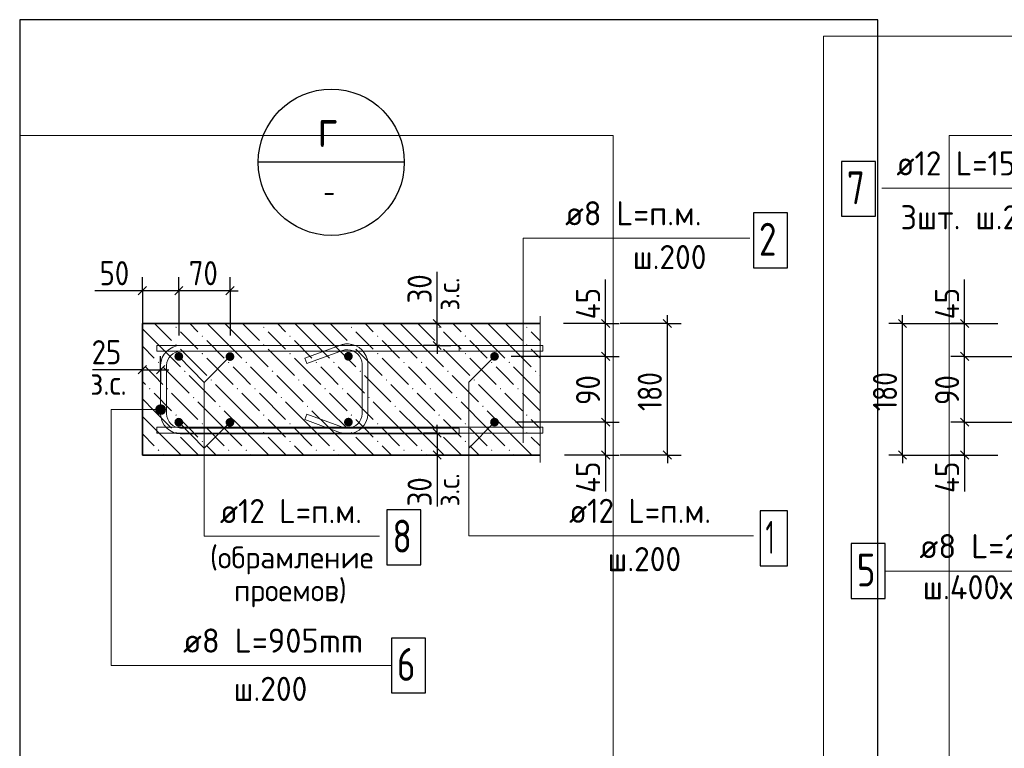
# Model space of a CAD drawing. Header units: millimetres. Extents: x 0 to 21005, y 0 to 14855.
# Tile 25 of 50: x 6979 to 11471, y 6386 to 9707. Entities that reach past the tile are written whole.
import ezdxf

# ---------------------------------------------------------------- set-up
doc = ezdxf.new("R2010")
doc.units = ezdxf.units.MM
doc.linetypes.add('______2', pattern=[135, 100, -35])
for name, color, linetype, lineweight in [('Standard', 7, 'Continuous', 25), ('Выпуски арматуры Г-обр.', 7, 'Continuous', 25), ('Позиционная метка линия выноска', 7, 'Continuous', 13), ('Стена обрамление Г-обр.', 7, 'Continuous', 25), ('Стена фоновая арматура У1', 7, 'Continuous', 25), ('Стена фоновая арматура Х1', 7, 'Continuous', 25), ('Стена фоновая затяжка С-обр.', 7, 'Continuous', 25), ('Стена Хомут', 7, 'Continuous', 25), ('Текст_ общее', 7, 'Continuous', 25)]:
    doc.layers.add(name, color=color, linetype=linetype, lineweight=lineweight)
doc.layers.add('ЖБ Стена верхний уровень', color=7, linetype='Continuous', lineweight=25, true_color=0x006e00)
doc.layers.add('Размерная выноска', color=7, linetype='Continuous')
doc.styles.add('ISOCPEUR', font='txt')

msp = doc.modelspace()

# ---------------------------------------------------------------- hatches: boundary and pattern name
at = {"layer": 'ЖБ Стена верхний уровень', "linetype": 'Continuous', "lineweight": 18, "transparency": 33554687}
for points in [[(7688.9, 8304.8), (7692.1, 8308), (7695.4, 8304.8), (7692.1, 8301.5)], [(7808.9, 8264.8), (7812.1, 8268), (7815.4, 8264.8), (7812.1, 8261.5)], [(8088.9, 8304.8), (8092.1, 8308), (8095.4, 8304.8), (8092.1, 8301.5)], [(8208.9, 8264.8), (8212.1, 8268), (8215.4, 8264.8), (8212.1, 8261.5)], [(8488.9, 8304.8), (8492.1, 8308), (8495.4, 8304.8), (8492.1, 8301.5)], [(8608.9, 8264.8), (8612.1, 8268), (8615.4, 8264.8), (8612.1, 8261.5)], [(8888.9, 8304.8), (8892.1, 8308), (8895.4, 8304.8), (8892.1, 8301.5)], [(9008.9, 8264.8), (9012.1, 8268), (9015.4, 8264.8), (9012.1, 8261.5)], [(9288.9, 8304.8), (9292.1, 8308), (9295.4, 8304.8), (9292.1, 8301.5)], [(7688.9, 8224.8), (7692.1, 8228), (7695.4, 8224.8), (7692.1, 8221.5)], [(8088.9, 8224.8), (8092.1, 8228), (8095.4, 8224.8), (8092.1, 8221.5)], [(8488.9, 8224.8), (8492.1, 8228), (8495.4, 8224.8), (8492.1, 8221.5)], [(8888.9, 8224.8), (8892.1, 8228), (8895.4, 8224.8), (8892.1, 8221.5)], [(9288.9, 8224.8), (9292.1, 8228), (9295.4, 8224.8), (9292.1, 8221.5)], [(7808.9, 8184.8), (7812.1, 8188), (7815.4, 8184.8), (7812.1, 8181.5)], [(8208.9, 8184.8), (8212.1, 8188), (8215.4, 8184.8), (8212.1, 8181.5)], [(8608.9, 8184.8), (8612.1, 8188), (8615.4, 8184.8), (8612.1, 8181.5)], [(9008.9, 8184.8), (9012.1, 8188), (9015.4, 8184.8), (9012.1, 8181.5)], [(7608.9, 8144.8), (7612.1, 8148), (7615.4, 8144.8), (7612.1, 8141.5)], [(7928.9, 8144.8), (7932.1, 8148), (7935.4, 8144.8), (7932.1, 8141.5)], [(8008.9, 8144.8), (8012.1, 8148), (8015.4, 8144.8), (8012.1, 8141.5)], [(8328.9, 8144.8), (8332.1, 8148), (8335.4, 8144.8), (8332.1, 8141.5)], [(8408.9, 8144.8), (8412.1, 8148), (8415.4, 8144.8), (8412.1, 8141.5)], [(8728.9, 8144.8), (8732.1, 8148), (8735.4, 8144.8), (8732.1, 8141.5)], [(8808.9, 8144.8), (8812.1, 8148), (8815.4, 8144.8), (8812.1, 8141.5)], [(9128.9, 8144.8), (9132.1, 8148), (9135.4, 8144.8), (9132.1, 8141.5)], [(9208.9, 8144.8), (9212.1, 8148), (9215.4, 8144.8), (9212.1, 8141.5)], [(7728.9, 8104.8), (7732.1, 8108), (7735.4, 8104.8), (7732.1, 8101.5)], [(8128.9, 8104.8), (8132.1, 8108), (8135.4, 8104.8), (8132.1, 8101.5)], [(8528.9, 8104.8), (8532.1, 8108), (8535.4, 8104.8), (8532.1, 8101.5)], [(8928.9, 8104.8), (8932.1, 8108), (8935.4, 8104.8), (8932.1, 8101.5)], [(9328.9, 8104.8), (9332.1, 8108), (9335.4, 8104.8), (9332.1, 8101.5)], [(7848.9, 8064.8), (7852.1, 8068), (7855.4, 8064.8), (7852.1, 8061.5)], [(8248.9, 8064.8), (8252.1, 8068), (8255.4, 8064.8), (8252.1, 8061.5)], [(8648.9, 8064.8), (8652.1, 8068), (8655.4, 8064.8), (8652.1, 8061.5)], [(9048.9, 8064.8), (9052.1, 8068), (9055.4, 8064.8), (9052.1, 8061.5)], [(7568.9, 8024.8), (7572.1, 8028), (7575.4, 8024.8), (7572.1, 8021.5)], [(7648.9, 8024.8), (7652.1, 8028), (7655.4, 8024.8), (7652.1, 8021.5)], [(7968.9, 8024.8), (7972.1, 8028), (7975.4, 8024.8), (7972.1, 8021.5)], [(8048.9, 8024.8), (8052.1, 8028), (8055.4, 8024.8), (8052.1, 8021.5)], [(8368.9, 8024.8), (8372.1, 8028), (8375.4, 8024.8), (8372.1, 8021.5)], [(8448.9, 8024.8), (8452.1, 8028), (8455.4, 8024.8), (8452.1, 8021.5)], [(8768.9, 8024.8), (8772.1, 8028), (8775.4, 8024.8), (8772.1, 8021.5)], [(8848.9, 8024.8), (8852.1, 8028), (8855.4, 8024.8), (8852.1, 8021.5)], [(9168.9, 8024.8), (9172.1, 8028), (9175.4, 8024.8), (9172.1, 8021.5)], [(9248.9, 8024.8), (9252.1, 8028), (9255.4, 8024.8), (9252.1, 8021.5)], [(7768.9, 7984.8), (7772.1, 7988), (7775.4, 7984.8), (7772.1, 7981.5)], [(8168.9, 7984.8), (8172.1, 7988), (8175.4, 7984.8), (8172.1, 7981.5)], [(8568.9, 7984.8), (8572.1, 7988), (8575.4, 7984.8), (8572.1, 7981.5)], [(8968.9, 7984.8), (8972.1, 7988), (8975.4, 7984.8), (8972.1, 7981.5)], [(7688.9, 7904.8), (7692.1, 7908), (7695.4, 7904.8), (7692.1, 7901.5)], [(7888.9, 7944.8), (7892.1, 7948), (7895.4, 7944.8), (7892.1, 7941.5)], [(8088.9, 7904.8), (8092.1, 7908), (8095.4, 7904.8), (8092.1, 7901.5)], [(8288.9, 7944.8), (8292.1, 7948), (8295.4, 7944.8), (8292.1, 7941.5)], [(8488.9, 7904.8), (8492.1, 7908), (8495.4, 7904.8), (8492.1, 7901.5)], [(8688.9, 7944.8), (8692.1, 7948), (8695.4, 7944.8), (8692.1, 7941.5)], [(8888.9, 7904.8), (8892.1, 7908), (8895.4, 7904.8), (8892.1, 7901.5)], [(9088.9, 7944.8), (9092.1, 7948), (9095.4, 7944.8), (9092.1, 7941.5)], [(9288.9, 7904.8), (9292.1, 7908), (9295.4, 7904.8), (9292.1, 7901.5)], [(7808.9, 7864.8), (7812.1, 7868), (7815.4, 7864.8), (7812.1, 7861.5)], [(8208.9, 7864.8), (8212.1, 7868), (8215.4, 7864.8), (8212.1, 7861.5)], [(8608.9, 7864.8), (8612.1, 7868), (8615.4, 7864.8), (8612.1, 7861.5)], [(9008.9, 7864.8), (9012.1, 7868), (9015.4, 7864.8), (9012.1, 7861.5)], [(7688.9, 7824.8), (7692.1, 7828), (7695.4, 7824.8), (7692.1, 7821.5)], [(8088.9, 7824.8), (8092.1, 7828), (8095.4, 7824.8), (8092.1, 7821.5)], [(8488.9, 7824.8), (8492.1, 7828), (8495.4, 7824.8), (8492.1, 7821.5)], [(8888.9, 7824.8), (8892.1, 7828), (8895.4, 7824.8), (8892.1, 7821.5)], [(9288.9, 7824.8), (9292.1, 7828), (9295.4, 7824.8), (9292.1, 7821.5)], [(7808.9, 7784.8), (7812.1, 7788), (7815.4, 7784.8), (7812.1, 7781.5)], [(8208.9, 7784.8), (8212.1, 7788), (8215.4, 7784.8), (8212.1, 7781.5)], [(8608.9, 7784.8), (8612.1, 7788), (8615.4, 7784.8), (8612.1, 7781.5)], [(9008.9, 7784.8), (9012.1, 7788), (9015.4, 7784.8), (9012.1, 7781.5)], [(7608.9, 7744.8), (7612.1, 7748), (7615.4, 7744.8), (7612.1, 7741.5)], [(7928.9, 7744.8), (7932.1, 7748), (7935.4, 7744.8), (7932.1, 7741.5)], [(8008.9, 7744.8), (8012.1, 7748), (8015.4, 7744.8), (8012.1, 7741.5)], [(8328.9, 7744.8), (8332.1, 7748), (8335.4, 7744.8), (8332.1, 7741.5)], [(8408.9, 7744.8), (8412.1, 7748), (8415.4, 7744.8), (8412.1, 7741.5)], [(8728.9, 7744.8), (8732.1, 7748), (8735.4, 7744.8), (8732.1, 7741.5)], [(8808.9, 7744.8), (8812.1, 7748), (8815.4, 7744.8), (8812.1, 7741.5)], [(9128.9, 7744.8), (9132.1, 7748), (9135.4, 7744.8), (9132.1, 7741.5)], [(9208.9, 7744.8), (9212.1, 7748), (9215.4, 7744.8), (9212.1, 7741.5)]]:
    msp.add_hatch(color=7, dxfattribs=at).paths.add_polyline_path(points, flags=16)
at = {"layer": 'Позиционная метка линия выноска', "linetype": 'Continuous', "lineweight": 13, "transparency": 33554687}
for points in [[(7610.4, 7949.4), (7621.6, 7907.5), (7621.6, 7952.5)], [(7621.6, 7952.5), (7621.6, 7907.5), (7632.9, 7910.7)], [(7621.6, 7952.5), (7632.9, 7910.7), (7632.9, 7949.4)], [(7602.3, 7918.8), (7602.3, 7941.3), (7599.1, 7930)], [(7602.3, 7941.3), (7610.4, 7910.7), (7610.4, 7949.4)], [(7602.3, 7941.3), (7602.3, 7918.8), (7610.4, 7910.7)], [(7610.4, 7949.4), (7610.4, 7910.7), (7621.6, 7907.5)], [(7632.9, 7949.4), (7632.9, 7910.7), (7641, 7918.8)], [(7632.9, 7949.4), (7641, 7918.8), (7641, 7941.3)], [(7641, 7941.3), (7641, 7918.8), (7644.1, 7930)]]:
    msp.add_hatch(color=7, dxfattribs=at).paths.add_polyline_path(points)
at = {"layer": 'Стена обрамление Г-обр.', "linetype": 'Continuous', "lineweight": 13, "transparency": 33554687}
for points in [[(7958.1, 8171.4), (7956.6, 8179.1), (7952.2, 8185.5), (7945.8, 8189.9), (7938.1, 8191.4), (7930.5, 8189.9), (7924, 8185.5), (7919.6, 8179.1), (7918.1, 8171.4), (7919.6, 8163.8), (7924, 8157.3), (7930.5, 8152.9), (7938.1, 8151.4), (7945.8, 8152.9), (7952.2, 8157.3), (7956.6, 8163.8)], [(7958.1, 7871.4), (7956.6, 7879.1), (7952.2, 7885.5), (7945.8, 7889.9), (7938.1, 7891.4), (7930.5, 7889.9), (7924, 7885.5), (7919.6, 7879.1), (7918.1, 7871.4), (7919.6, 7863.8), (7924, 7857.3), (7930.5, 7852.9), (7938.1, 7851.4), (7945.8, 7852.9), (7952.2, 7857.3), (7956.6, 7863.8)], [(7958.1, 7871.4), (7956.6, 7879.1), (7952.2, 7885.5), (7945.8, 7889.9), (7938.1, 7891.4), (7930.5, 7889.9), (7924, 7885.5), (7919.6, 7879.1), (7918.1, 7871.4), (7919.6, 7863.8), (7924, 7857.3), (7930.5, 7852.9), (7938.1, 7851.4), (7945.8, 7852.9), (7952.2, 7857.3), (7956.6, 7863.8)]]:
    msp.add_hatch(color=7, dxfattribs=at).paths.add_polyline_path(points)
at = {"layer": 'Стена фоновая арматура Х1', "linetype": 'Continuous', "lineweight": 18, "transparency": 33554687}
for points in [[(7724.7, 8172.2), (7723.1, 8179.8), (7718.8, 8186.3), (7712.3, 8190.7), (7704.7, 8192.2), (7697, 8190.7), (7690.5, 8186.3), (7686.2, 8179.8), (7684.7, 8172.2), (7686.2, 8164.5), (7690.5, 8158.1), (7697, 8153.7), (7704.7, 8152.2), (7712.3, 8153.7), (7718.8, 8158.1), (7723.1, 8164.5)], [(8498.3, 8172.7), (8496.8, 8180.3), (8492.4, 8186.8), (8486, 8191.2), (8478.3, 8192.7), (8470.7, 8191.2), (8464.2, 8186.8), (8459.8, 8180.3), (8458.3, 8172.7), (8459.8, 8165), (8464.2, 8158.6), (8470.7, 8154.2), (8478.3, 8152.7), (8486, 8154.2), (8492.4, 8158.6), (8496.8, 8165)], [(9165, 8172.4), (9163.4, 8180.1), (9159.1, 8186.6), (9152.6, 8190.9), (9145, 8192.4), (9137.3, 8190.9), (9130.8, 8186.6), (9126.5, 8180.1), (9125, 8172.4), (9126.5, 8164.8), (9130.8, 8158.3), (9137.3, 8154), (9145, 8152.4), (9152.6, 8154), (9159.1, 8158.3), (9163.4, 8164.8)], [(7724.7, 7872.3), (7723.1, 7879.9), (7718.8, 7886.4), (7712.3, 7890.7), (7704.7, 7892.3), (7697, 7890.7), (7690.5, 7886.4), (7686.2, 7879.9), (7684.7, 7872.3), (7686.2, 7864.6), (7690.5, 7858.1), (7697, 7853.8), (7704.7, 7852.2), (7712.3, 7853.8), (7718.8, 7858.1), (7723.1, 7864.6)], [(8498.3, 7872.7), (8496.8, 7880.4), (8492.4, 7886.8), (8486, 7891.2), (8478.3, 7892.7), (8470.7, 7891.2), (8464.2, 7886.8), (8459.8, 7880.4), (8458.3, 7872.7), (8459.8, 7865.1), (8464.2, 7858.6), (8470.7, 7854.2), (8478.3, 7852.7), (8486, 7854.2), (8492.4, 7858.6), (8496.8, 7865.1)], [(9165, 7872.5), (9163.4, 7880.1), (9159.1, 7886.6), (9152.6, 7890.9), (9145, 7892.5), (9137.3, 7890.9), (9130.8, 7886.6), (9126.5, 7880.1), (9125, 7872.5), (9126.5, 7864.8), (9130.8, 7858.3), (9137.3, 7854), (9145, 7852.5), (9152.6, 7854), (9159.1, 7858.3), (9163.4, 7864.8)]]:
    msp.add_hatch(color=7, dxfattribs=at).paths.add_polyline_path(points)

# ---------------------------------------------------------------- linework, layer by layer
at = {"layer": 'Standard', "color": 7, "linetype": 'Continuous', "lineweight": 25, "transparency": 33554687}
for p, q in [((7557, 8490.2), (7519.5, 8452.7)), ((7723.7, 8490.2), (7686.2, 8452.7)), ((7957, 8490.2), (7919.5, 8452.7)), ((8901.9, 8303.7), (8864.4, 8341.2)), ((9670.5, 8303.7), (9633, 8341.2)), ((9952.1, 8303.7), (9914.6, 8341.2)), ((11025.1, 8303.7), (10987.6, 8341.2)), ((11308.4, 8303.7), (11270.9, 8341.2)), ((8901.9, 8203.2), (8864.4, 8240.7)), ((9670.5, 8153.7), (9633, 8191.2)), ((11308.4, 8153.7), (11270.9, 8191.2)), ((7519.5, 8092.7), (7557, 8130.2)), ((7602.9, 8092.7), (7640.4, 8130.2)), ((9670.5, 7853.7), (9633, 7891.2)), ((11308.4, 7853.7), (11270.9, 7891.2)), ((8864.4, 7841.7), (8901.9, 7804.2)), ((8864.4, 7741.2), (8901.9, 7703.7)), ((9670.5, 7703.7), (9633, 7741.2)), ((9952.1, 7703.7), (9914.6, 7741.2)), ((11025.1, 7703.7), (10987.6, 7741.2)), ((11308.4, 7703.7), (11270.9, 7741.2))]:
    msp.add_line(p, q, dxfattribs=at)
at = {"layer": 'Standard', "color": 251, "linetype": 'Continuous', "lineweight": -3, "true_color": 0x656565, "transparency": 33554687}
for p, q in [((7538.3, 8471.5), (7538.3, 8534)), ((7704.9, 8471.5), (7704.9, 8534)), ((7938.3, 8471.5), (7938.3, 8534)), ((7538.3, 8471.5), (7538.3, 8409)), ((7538.3, 8471.5), (7538.3, 8267.9)), ((7704.9, 8471.5), (7704.9, 8409)), ((7704.9, 8471.5), (7704.9, 8267.9)), ((7938.3, 8471.5), (7938.3, 8409)), ((7938.3, 8471.5), (7938.3, 8267.9)), ((8883.1, 8322.5), (8820.6, 8322.5)), ((8883.1, 8322.5), (8945.6, 8322.5)), ((9651.8, 8322.5), (9589.3, 8322.5)), ((9651.8, 8322.5), (9714.3, 8322.5)), ((9933.4, 8322.5), (9718.4, 8322.5)), ((9933.4, 8322.5), (9870.9, 8322.5)), ((9933.4, 8322.5), (9995.9, 8322.5)), ((11006.3, 8322.5), (10943.8, 8322.5)), ((11006.3, 8322.5), (11068.8, 8322.5)), ((11006.3, 8322.5), (11441.2, 8322.5)), ((11289.6, 8322.5), (11227.1, 8322.5)), ((11289.6, 8322.5), (11352.1, 8322.5)), ((11289.6, 8322.5), (11289.6, 8322.5)), ((8883.1, 8222), (8820.6, 8222)), ((8883.1, 8222), (8945.6, 8222)), ((7538.3, 8111.5), (7538.3, 8174)), ((7621.6, 8111.5), (7621.6, 8174)), ((9651.8, 8172.4), (9589.3, 8172.4)), ((9651.8, 8172.4), (9714.3, 8172.4)), ((11289.6, 8172.4), (11227.1, 8172.4)), ((11289.6, 8172.4), (11352.1, 8172.4)), ((11289.6, 8172.4), (11912.5, 8172.4)), ((7538.3, 8111.5), (7538.3, 8049)), ((7621.6, 8111.5), (7621.6, 8049)), ((9651.8, 7872.5), (9589.3, 7872.5)), ((9651.8, 7872.5), (9714.3, 7872.5)), ((11289.6, 7872.5), (11227.1, 7872.5)), ((11289.6, 7872.5), (11352.1, 7872.5)), ((11289.6, 7872.5), (11912.5, 7872.5)), ((8883.1, 7822.9), (8820.6, 7822.9)), ((8883.1, 7822.9), (8945.6, 7822.9)), ((8883.1, 7722.5), (8820.6, 7722.5)), ((8883.1, 7722.5), (8945.6, 7722.5)), ((9651.8, 7722.5), (9589.3, 7722.5)), ((9651.8, 7722.5), (9714.3, 7722.5)), ((9933.4, 7722.5), (9718.4, 7722.5)), ((9933.4, 7722.5), (9870.9, 7722.5)), ((9933.4, 7722.5), (9995.9, 7722.5)), ((11006.3, 7722.5), (10943.8, 7722.5)), ((11006.3, 7722.5), (11068.8, 7722.5)), ((11006.3, 7722.5), (11441.2, 7722.5)), ((11289.6, 7722.5), (11227.1, 7722.5)), ((11289.6, 7722.5), (11352.1, 7722.5)), ((11289.6, 7722.5), (11289.6, 7722.5))]:
    msp.add_line(p, q, dxfattribs=at)
at = {"layer": 'Standard', "color": 7, "linetype": 'Continuous', "lineweight": -3, "transparency": 33554687}
for p, q in [((7538.3, 8471.5), (7500.8, 8471.5)), ((7704.9, 8471.5), (7538.3, 8471.5)), ((7938.3, 8471.5), (7704.9, 8471.5)), ((7938.3, 8471.5), (7975.8, 8471.5)), ((8883.1, 8322.5), (8883.1, 8360)), ((9651.8, 8322.5), (9651.8, 8360)), ((9933.4, 8322.5), (9933.4, 8360)), ((11006.3, 8322.5), (11006.3, 8360)), ((11289.6, 8322.5), (11289.6, 8360)), ((8883.1, 8222), (8883.1, 8322.5)), ((9651.8, 8172.4), (9651.8, 8322.5)), ((11289.6, 8172.4), (11289.6, 8322.5)), ((8883.1, 8222), (8883.1, 8184.5)), ((9651.8, 7872.5), (9651.8, 8172.4)), ((11289.6, 7872.5), (11289.6, 8172.4)), ((7538.3, 8111.5), (7500.8, 8111.5)), ((7538.3, 8111.5), (7621.6, 8111.5)), ((7621.6, 8111.5), (7659.1, 8111.5)), ((9651.8, 7722.5), (9651.8, 7872.5)), ((11289.6, 7722.5), (11289.6, 7872.5)), ((8883.1, 7822.9), (8883.1, 7860.4)), ((8883.1, 7822.9), (8883.1, 7722.5)), ((8883.1, 7722.5), (8883.1, 7685)), ((9651.8, 7722.5), (9651.8, 7685)), ((9933.4, 7722.5), (9933.4, 7685)), ((11006.3, 7722.5), (11006.3, 7685)), ((11289.6, 7722.5), (11289.6, 7685))]:
    msp.add_line(p, q, dxfattribs=at)
at = {"layer": 'Standard', "color": 220, "linetype": 'Continuous', "lineweight": -3, "transparency": 33554687}
msp.add_lwpolyline([(10894.4, 9706.8), (6978.8, 9706.8), (6978.8, 4806.8), (10894.4, 4806.8), (10894.4, 9706.8)], dxfattribs=at)
at = {"layer": 'Standard', "color": 7, "linetype": 'Continuous', "lineweight": 13, "transparency": 33554687}
msp.add_lwpolyline([(16303.2, 9631.2), (10646.3, 9631.2), (10646.3, 3974.3), (16303.2, 3974.3), (16303.2, 9631.2)], dxfattribs=at)
at = {"layer": 'Standard', "color": 254, "linetype": 'Continuous', "lineweight": 13, "true_color": 0xc4c4ff, "transparency": 33554687}
msp.add_lwpolyline([(6978.8, 5994.7), (9686.1, 5994.7), (9686.1, 9179.3), (6978.8, 9179.3)], dxfattribs=at)
at = {"layer": 'Standard', "color": 254, "linetype": 'Continuous', "lineweight": 18, "true_color": 0xc4c4ff, "transparency": 33554687}
msp.add_lwpolyline([(11219.4, 5422.5), (15006.2, 5422.5), (15006.2, 9179.3), (11219.4, 9179.3), (11219.4, 5422.5)], dxfattribs=at)
at = {"layer": 'Standard', "color": 251, "linetype": 'Continuous', "lineweight": -3, "true_color": 0x656565, "transparency": 33554687}
for points in [[(9651.8, 8322.5), (9643.3, 8322.5), (9643.3, 8322.5), (9459.4, 8322.5)], [(9651.8, 8172.4), (9643.3, 8172.4), (9643.3, 8172.4), (9220.8, 8172.4)], [(9651.8, 7872.5), (9643.3, 7872.5), (9643.3, 7872.5), (9643.3, 7872.5), (9643.3, 7872.5), (9240.8, 7872.5)], [(9651.8, 7722.5), (9643.3, 7722.5), (9643.3, 7722.5), (9643.3, 7722.5), (9643.3, 7722.5), (9464.9, 7722.5)]]:
    msp.add_lwpolyline(points, dxfattribs=at)
at = {"layer": 'Standard', "color": 7, "linetype": 'Continuous', "lineweight": -3, "transparency": 33554687}
for points in [[(9933.4, 7722.5), (9933.4, 7905), (9933.4, 7905), (9933.4, 8322.5)], [(11006.3, 7722.5), (11006.3, 7874.9), (11006.3, 7874.9), (11006.3, 8322.5)]]:
    msp.add_lwpolyline(points, dxfattribs=at)
at = {"layer": 'Выпуски арматуры Г-обр.', "color": 7, "linetype": 'Continuous', "lineweight": 25, "transparency": 33554687}
msp.add_lwpolyline([(10727.5, 8810.8), (10882.5, 8810.8), (10882.5, 9060.8), (10727.5, 9060.8), (10727.5, 8810.8)], dxfattribs=at)
at = {"layer": 'ЖБ Стена верхний уровень', "color": 7, "linetype": 'Continuous', "lineweight": 35, "transparency": 33554687}
for p, q in [((7538.3, 8322.5), (7538.3, 7722.5)), ((9352.8, 8322.5), (7538.3, 8322.5)), ((7538.3, 7722.5), (9352.8, 7722.5))]:
    msp.add_line(p, q, dxfattribs=at)
at = {"layer": 'ЖБ Стена верхний уровень', "color": 9, "linetype": 'Continuous', "lineweight": 18, "true_color": 0xc7c7c7, "transparency": 33554687}
for p, q in [((7594.5, 8322.5), (7672.1, 8244.8)), ((7754.5, 8322.5), (7792.1, 8284.8)), ((7912.1, 8244.8), (7834.5, 8322.5)), ((7914.5, 8322.5), (7992.1, 8244.8)), ((7994.5, 8322.5), (8072.1, 8244.8)), ((8154.5, 8322.5), (8192.1, 8284.8)), ((8312.1, 8244.8), (8234.5, 8322.5)), ((8314.5, 8322.5), (8392.1, 8244.8)), ((8394.5, 8322.5), (8472.1, 8244.8)), ((8554.5, 8322.5), (8592.1, 8284.8)), ((8712.1, 8244.8), (8634.5, 8322.5)), ((8714.5, 8322.5), (8792.1, 8244.8)), ((8794.5, 8322.5), (8872.1, 8244.8)), ((8954.5, 8322.5), (8992.1, 8284.8)), ((9112.1, 8244.8), (9034.5, 8322.5)), ((9114.5, 8322.5), (9192.1, 8244.8)), ((9194.5, 8322.5), (9272.1, 8244.8)), ((7538.3, 8298.6), (7592.1, 8244.8)), ((7752.1, 8244.8), (7712.1, 8284.8)), ((8152.1, 8244.8), (8112.1, 8284.8)), ((8552.1, 8244.8), (8512.1, 8284.8)), ((8952.1, 8244.8), (8912.1, 8284.8)), ((9352.1, 8244.8), (9312.1, 8284.8)), ((7592.1, 8244.8), (7712.1, 8124.8)), ((7792.1, 8204.8), (7752.1, 8244.8)), ((7832.1, 8244.8), (7912.1, 8164.8)), ((7912.1, 8244.8), (7992.1, 8164.8)), ((7992.1, 8244.8), (8112.1, 8124.8)), ((8192.1, 8204.8), (8152.1, 8244.8)), ((8232.1, 8244.8), (8312.1, 8164.8)), ((8312.1, 8244.8), (8392.1, 8164.8)), ((8392.1, 8244.8), (8512.1, 8124.8)), ((8592.1, 8204.8), (8552.1, 8244.8)), ((8632.1, 8244.8), (8712.1, 8164.8)), ((8712.1, 8244.8), (8792.1, 8164.8)), ((8792.1, 8244.8), (8912.1, 8124.8)), ((8992.1, 8204.8), (8952.1, 8244.8)), ((9032.1, 8244.8), (9112.1, 8164.8)), ((9112.1, 8244.8), (9192.1, 8164.8)), ((9192.1, 8244.8), (9312.1, 8124.8)), ((9352.8, 8244.1), (9352.1, 8244.8)), ((7538.3, 8218.6), (7592.1, 8164.8)), ((7712.1, 8204.8), (7832.1, 8084.8)), ((8112.1, 8204.8), (8232.1, 8084.8)), ((8512.1, 8204.8), (8632.1, 8084.8)), ((8912.1, 8204.8), (9032.1, 8084.8)), ((9312.1, 8204.8), (9352.8, 8164.1)), ((7832.1, 8164.8), (7952.1, 8044.8)), ((8232.1, 8164.8), (8352.1, 8044.8)), ((8632.1, 8164.8), (8752.1, 8044.8)), ((9032.1, 8164.8), (9152.1, 8044.8)), ((7592.1, 8084.8), (7552.1, 8124.8)), ((7632.1, 8124.8), (7752.1, 8004.8)), ((7992.1, 8084.8), (7952.1, 8124.8)), ((8032.1, 8124.8), (8152.1, 8004.8)), ((8392.1, 8084.8), (8352.1, 8124.8)), ((8432.1, 8124.8), (8552.1, 8004.8)), ((8792.1, 8084.8), (8752.1, 8124.8)), ((8832.1, 8124.8), (8952.1, 8004.8)), ((9192.1, 8084.8), (9152.1, 8124.8)), ((9232.1, 8124.8), (9352.1, 8004.8)), ((7538.3, 8058.6), (7552.1, 8044.8)), ((7632.1, 8044.8), (7592.1, 8084.8)), ((7752.1, 8084.8), (7872.1, 7964.8)), ((7992.1, 7924.8), (7872.1, 8044.8)), ((8032.1, 8044.8), (7992.1, 8084.8)), ((8152.1, 8084.8), (8272.1, 7964.8)), ((8392.1, 7924.8), (8272.1, 8044.8)), ((8432.1, 8044.8), (8392.1, 8084.8)), ((8552.1, 8084.8), (8672.1, 7964.8)), ((8792.1, 7924.8), (8672.1, 8044.8)), ((8832.1, 8044.8), (8792.1, 8084.8)), ((8952.1, 8084.8), (9072.1, 7964.8)), ((9192.1, 7924.8), (9072.1, 8044.8)), ((9232.1, 8044.8), (9192.1, 8084.8)), ((9352.1, 8084.8), (9352.8, 8084.1)), ((7592.1, 8004.8), (7672.1, 7924.8)), ((7672.1, 8004.8), (7792.1, 7884.8)), ((7992.1, 8004.8), (8072.1, 7924.8)), ((8072.1, 8004.8), (8192.1, 7884.8)), ((8392.1, 8004.8), (8472.1, 7924.8)), ((8472.1, 8004.8), (8592.1, 7884.8)), ((8792.1, 8004.8), (8872.1, 7924.8)), ((8872.1, 8004.8), (8992.1, 7884.8)), ((9192.1, 8004.8), (9272.1, 7924.8)), ((9272.1, 8004.8), (9352.8, 7924.1)), ((7592.1, 7924.8), (7538.3, 7978.6)), ((7912.1, 7844.8), (7792.1, 7964.8)), ((8312.1, 7844.8), (8192.1, 7964.8)), ((8712.1, 7844.8), (8592.1, 7964.8)), ((9112.1, 7844.8), (8992.1, 7964.8)), ((7592.1, 7924.8), (7672.1, 7844.8)), ((7912.1, 7924.8), (7992.1, 7844.8)), ((7992.1, 7924.8), (8072.1, 7844.8)), ((8312.1, 7924.8), (8392.1, 7844.8)), ((8392.1, 7924.8), (8472.1, 7844.8)), ((8712.1, 7924.8), (8792.1, 7844.8)), ((8792.1, 7924.8), (8872.1, 7844.8)), ((9112.1, 7924.8), (9192.1, 7844.8)), ((9192.1, 7924.8), (9272.1, 7844.8)), ((7538.3, 7898.6), (7592.1, 7844.8)), ((7752.1, 7844.8), (7712.1, 7884.8)), ((8152.1, 7844.8), (8112.1, 7884.8)), ((8552.1, 7844.8), (8512.1, 7884.8)), ((8952.1, 7844.8), (8912.1, 7884.8)), ((9352.1, 7844.8), (9312.1, 7884.8)), ((7538.3, 7818.6), (7592.1, 7764.8)), ((7592.1, 7844.8), (7712.1, 7724.8)), ((7792.1, 7804.8), (7752.1, 7844.8)), ((7832.1, 7844.8), (7912.1, 7764.8)), ((7912.1, 7844.8), (7992.1, 7764.8)), ((7992.1, 7844.8), (8112.1, 7724.8)), ((8192.1, 7804.8), (8152.1, 7844.8)), ((8232.1, 7844.8), (8312.1, 7764.8)), ((8312.1, 7844.8), (8392.1, 7764.8)), ((8392.1, 7844.8), (8512.1, 7724.8)), ((8592.1, 7804.8), (8552.1, 7844.8)), ((8632.1, 7844.8), (8712.1, 7764.8)), ((8712.1, 7844.8), (8792.1, 7764.8)), ((8792.1, 7844.8), (8912.1, 7724.8)), ((8992.1, 7804.8), (8952.1, 7844.8)), ((9032.1, 7844.8), (9112.1, 7764.8)), ((9112.1, 7844.8), (9192.1, 7764.8)), ((9192.1, 7844.8), (9312.1, 7724.8)), ((9352.8, 7844.1), (9352.1, 7844.8)), ((7712.1, 7804.8), (7794.5, 7722.5)), ((8112.1, 7804.8), (8194.5, 7722.5)), ((8512.1, 7804.8), (8594.5, 7722.5)), ((8912.1, 7804.8), (8994.5, 7722.5)), ((9312.1, 7804.8), (9352.8, 7764.1)), ((7832.1, 7764.8), (7874.5, 7722.5)), ((8232.1, 7764.8), (8274.5, 7722.5)), ((8632.1, 7764.8), (8674.5, 7722.5)), ((9032.1, 7764.8), (9074.5, 7722.5)), ((7554.5, 7722.5), (7552.1, 7724.8)), ((7632.1, 7724.8), (7634.5, 7722.5)), ((7954.5, 7722.5), (7952.1, 7724.8)), ((8032.1, 7724.8), (8034.5, 7722.5)), ((8354.5, 7722.5), (8352.1, 7724.8)), ((8432.1, 7724.8), (8434.5, 7722.5)), ((8754.5, 7722.5), (8752.1, 7724.8)), ((8832.1, 7724.8), (8834.5, 7722.5)), ((9154.5, 7722.5), (9152.1, 7724.8)), ((9232.1, 7724.8), (9234.5, 7722.5))]:
    msp.add_line(p, q, dxfattribs=at)
at = {"layer": 'Позиционная метка линия выноска', "color": 7, "linetype": 'Continuous', "lineweight": 13, "transparency": 33554687}
for p, q in [((12359.2, 8938.3), (10912.1, 8938.3)), ((7704.7, 8172.2), (7820.3, 8053.6)), ((7621.6, 7952.5), (7621.6, 7952.5)), ((7599.1, 7930), (7599.1, 7930)), ((7621.6, 7907.5), (7621.6, 7907.5)), ((7644.1, 7930), (7644.1, 7930)), ((7704.7, 7872.3), (7820.3, 7753.6)), ((7938.1, 7871.4), (7820.3, 7753.6)), ((9145, 7872.5), (9027.1, 7754.6))]:
    msp.add_line(p, q, dxfattribs=at)
for points in [[(9275.9, 7777.6), (9275.9, 8710.9), (10309.2, 8710.9)], [(7938.1, 8171.4), (7820.3, 8053.6), (7820.3, 7353.6), (8620.3, 7353.6)], [(9145, 8172.4), (9027.1, 8054.6), (9027.1, 7354.6), (10327.1, 7354.6)], [(10927.6, 7193.8), (12250.1, 7193.8), (12250.1, 7927.1), (12210.7, 7966.5)], [(8674.7, 6763.4), (7396.4, 6763.4), (7396.4, 7930), (7621.6, 7930)]]:
    msp.add_lwpolyline(points, dxfattribs=at)
msp.add_circle((7621.6, 7930), 22.5, dxfattribs=at)
at = {"layer": 'Размерная выноска', "color": 7, "linetype": 'Continuous', "lineweight": -3, "transparency": 33554687}
for p, q in [((8883.1, 8322.5), (8883.1, 8557.1)), ((9651.8, 8322.5), (9651.8, 8522.5)), ((11289.6, 8322.5), (11289.6, 8522.5)), ((7538.3, 8471.5), (7321.6, 8471.5)), ((7538.3, 8111.5), (7311.6, 8111.5)), ((8883.1, 7722.5), (8883.1, 7487.8)), ((9651.8, 7722.5), (9651.8, 7555.8)), ((11289.6, 7722.5), (11289.6, 7555.8))]:
    msp.add_line(p, q, dxfattribs=at)
at = {"layer": 'Размерная выноска', "color": 7, "linetype": 'Continuous', "lineweight": 13, "transparency": 33554687}
msp.add_line((9352.8, 8355.8), (9352.8, 7689.1), dxfattribs=at)
at = {"layer": 'Стена обрамление Г-обр.', "color": 7, "linetype": 'Continuous', "lineweight": 25, "transparency": 33554687}
msp.add_lwpolyline([(8654.3, 7223), (8809.3, 7223), (8809.3, 7473), (8654.3, 7473), (8654.3, 7223)], dxfattribs=at)
at = {"layer": 'Стена фоновая арматура У1', "color": 7, "linetype": 'Continuous', "lineweight": 25, "transparency": 33554687}
msp.add_lwpolyline([(10326.3, 8576.2), (10481.3, 8576.2), (10481.3, 8826.2), (10326.3, 8826.2), (10326.3, 8576.2)], dxfattribs=at)
msp.add_lwpolyline([(10326.3, 8576.2), (10481.3, 8576.2), (10481.3, 8826.2), (10326.3, 8826.2), (10326.3, 8576.2)], dxfattribs=at)
at = {"layer": 'Стена фоновая арматура У1', "color": 7, "linetype": 'Continuous', "lineweight": 13, "transparency": 33554687}
for points in [[(7604.9, 8222.5), (9366.1, 8222.5), (9366.1, 8195.8), (7604.9, 8195.8), (7604.9, 8222.5)], [(7604.9, 8222.5), (9366.1, 8222.5), (9366.1, 8195.8), (7604.9, 8195.8), (7604.9, 8222.5)], [(7604.9, 7849.1), (9366.1, 7849.1), (9366.1, 7822.5), (7604.9, 7822.5), (7604.9, 7849.1)], [(7604.9, 7849.1), (9366.1, 7849.1), (9366.1, 7822.5), (7604.9, 7822.5), (7604.9, 7849.1)]]:
    msp.add_lwpolyline(points, dxfattribs=at)
at = {"layer": 'Стена фоновая арматура Х1', "color": 7, "linetype": 'Continuous', "lineweight": 25, "transparency": 33554687}
msp.add_lwpolyline([(10356.3, 7217.8), (10481.3, 7217.8), (10481.3, 7467.8), (10356.3, 7467.8), (10356.3, 7217.8)], dxfattribs=at)
at = {"layer": 'Стена фоновая затяжка С-обр.', "color": 98, "linetype": 'Continuous', "lineweight": 13, "true_color": 0x005000, "transparency": 33554687}
msp.add_lwpolyline([(8288.2, 7909.2), (8451.6, 7849.7), (8454.3, 7848.8), (8456.9, 7848.1), (8459.6, 7847.5), (8462.3, 7846.9), (8465, 7846.5), (8467.7, 7846.2), (8470.5, 7846), (8473.3, 7845.9), (8476.4, 7845.9), (8488.5, 7847.6), (8500.7, 7851.6), (8511.9, 7857.9), (8521, 7865.5), (8528.6, 7874.6), (8534.8, 7885.7), (8538.9, 7898), (8540.5, 7910), (8540.5, 8138.5), (8538.9, 8150.5), (8534.8, 8162.7), (8528.6, 8173.9), (8521, 8183), (8511.9, 8190.6), (8500.7, 8196.9), (8488.5, 8200.9), (8476.4, 8202.6), (8473.3, 8202.6), (8470.5, 8202.5), (8467.7, 8202.3), (8465, 8202), (8462.3, 8201.6), (8459.6, 8201), (8456.9, 8200.4), (8454.3, 8199.6), (8451.6, 8198.7), (8288.2, 8139.3), (8279.1, 8164.3), (8442.9, 8223.9), (8446.5, 8225.1), (8450.1, 8226.2), (8453.9, 8227.1), (8457.7, 8227.8), (8461.5, 8228.4), (8465.3, 8228.8), (8469.1, 8229.1), (8472.9, 8229.2), (8478.3, 8229.2), (8494.5, 8227), (8511.5, 8221.4), (8527.1, 8212.7), (8539.9, 8201.9), (8550.6, 8189.1), (8559.4, 8173.5), (8564.9, 8156.6), (8567.2, 8140.3), (8567.2, 7908.2), (8564.9, 7891.9), (8559.4, 7875), (8550.6, 7859.4), (8539.9, 7846.5), (8527.1, 7835.8), (8511.5, 7827.1), (8494.5, 7821.5), (8478.3, 7819.2), (8472.9, 7819.2), (8469.1, 7819.4), (8465.3, 7819.6), (8461.5, 7820.1), (8457.7, 7820.7), (8453.9, 7821.4), (8450.1, 7822.3), (8446.5, 7823.4), (8442.9, 7824.5), (8279.1, 7884.1), (8288.2, 7909.2)], dxfattribs=at)
msp.add_lwpolyline([(8288.2, 7909.2), (8451.6, 7849.7), (8454.3, 7848.8), (8456.9, 7848.1), (8459.6, 7847.5), (8462.3, 7846.9), (8465, 7846.5), (8467.7, 7846.2), (8470.5, 7846), (8473.3, 7845.9), (8476.4, 7845.9), (8488.5, 7847.6), (8500.7, 7851.6), (8511.9, 7857.9), (8521, 7865.5), (8528.6, 7874.6), (8534.8, 7885.7), (8538.9, 7898), (8540.5, 7910), (8540.5, 8138.5), (8538.9, 8150.5), (8534.8, 8162.7), (8528.6, 8173.9), (8521, 8183), (8511.9, 8190.6), (8500.7, 8196.9), (8488.5, 8200.9), (8476.4, 8202.6), (8473.3, 8202.6), (8470.5, 8202.5), (8467.7, 8202.3), (8465, 8202), (8462.3, 8201.6), (8459.6, 8201), (8456.9, 8200.4), (8454.3, 8199.6), (8451.6, 8198.7), (8288.2, 8139.3), (8279.1, 8164.3), (8442.9, 8223.9), (8446.5, 8225.1), (8450.1, 8226.2), (8453.9, 8227.1), (8457.7, 8227.8), (8461.5, 8228.4), (8465.3, 8228.8), (8469.1, 8229.1), (8472.9, 8229.2), (8478.3, 8229.2), (8494.5, 8227), (8511.5, 8221.4), (8527.1, 8212.7), (8539.9, 8201.9), (8550.6, 8189.1), (8559.4, 8173.5), (8564.9, 8156.6), (8567.2, 8140.3), (8567.2, 7908.2), (8564.9, 7891.9), (8559.4, 7875), (8550.6, 7859.4), (8539.9, 7846.5), (8527.1, 7835.8), (8511.5, 7827.1), (8494.5, 7821.5), (8478.3, 7819.2), (8472.9, 7819.2), (8469.1, 7819.4), (8465.3, 7819.6), (8461.5, 7820.1), (8457.7, 7820.7), (8453.9, 7821.4), (8450.1, 7822.3), (8446.5, 7823.4), (8442.9, 7824.5), (8279.1, 7884.1), (8288.2, 7909.2)], dxfattribs=at)
msp.add_lwpolyline([(8288.2, 7909.2), (8451.6, 7849.7), (8454.3, 7848.8), (8456.9, 7848.1), (8459.6, 7847.5), (8462.3, 7846.9), (8465, 7846.5), (8467.7, 7846.2), (8470.5, 7846), (8473.3, 7845.9), (8476.4, 7845.9), (8488.5, 7847.6), (8500.7, 7851.6), (8511.9, 7857.9), (8521, 7865.5), (8528.6, 7874.6), (8534.8, 7885.7), (8538.9, 7898), (8540.5, 7910), (8540.5, 8138.5), (8538.9, 8150.5), (8534.8, 8162.7), (8528.6, 8173.9), (8521, 8183), (8511.9, 8190.6), (8500.7, 8196.9), (8488.5, 8200.9), (8476.4, 8202.6), (8473.3, 8202.6), (8470.5, 8202.5), (8467.7, 8202.3), (8465, 8202), (8462.3, 8201.6), (8459.6, 8201), (8456.9, 8200.4), (8454.3, 8199.6), (8451.6, 8198.7), (8288.2, 8139.3), (8279.1, 8164.3), (8442.9, 8223.9), (8446.5, 8225.1), (8450.1, 8226.2), (8453.9, 8227.1), (8457.7, 8227.8), (8461.5, 8228.4), (8465.3, 8228.8), (8469.1, 8229.1), (8472.9, 8229.2), (8478.3, 8229.2), (8494.5, 8227), (8511.5, 8221.4), (8527.1, 8212.7), (8539.9, 8201.9), (8550.6, 8189.1), (8559.4, 8173.5), (8564.9, 8156.6), (8567.2, 8140.3), (8567.2, 7908.2), (8564.9, 7891.9), (8559.4, 7875), (8550.6, 7859.4), (8539.9, 7846.5), (8527.1, 7835.8), (8511.5, 7827.1), (8494.5, 7821.5), (8478.3, 7819.2), (8472.9, 7819.2), (8469.1, 7819.4), (8465.3, 7819.6), (8461.5, 7820.1), (8457.7, 7820.7), (8453.9, 7821.4), (8450.1, 7822.3), (8446.5, 7823.4), (8442.9, 7824.5), (8279.1, 7884.1), (8288.2, 7909.2)], dxfattribs=at)
at = {"layer": 'Стена фоновая затяжка С-обр.', "color": 7, "linetype": 'Continuous', "lineweight": 25, "transparency": 33554687}
msp.add_lwpolyline([(10772.6, 7068.8), (10927.6, 7068.8), (10927.6, 7318.8), (10772.6, 7318.8), (10772.6, 7068.8)], dxfattribs=at)
at = {"layer": 'Стена Хомут', "color": 36, "linetype": 'Continuous', "lineweight": 13, "true_color": 0x6e3c1e, "transparency": 33554687}
msp.add_lwpolyline([(8984.2, 8195.8), (7712.4, 8195.8), (7700.3, 8194.1), (7688.1, 8190.1), (7676.9, 8183.8), (7667.8, 8176.2), (7660.2, 8167.1), (7654, 8155.9), (7649.9, 8143.7), (7648.3, 8131.7), (7648.3, 7909.9), (7649.9, 7897.8), (7654, 7885.6), (7660.2, 7874.4), (7667.8, 7865.3), (7676.9, 7857.7), (7688.1, 7851.5), (7700.3, 7847.5), (7712.4, 7845.8), (8984.2, 7845.8), (8984.2, 7819.1), (7710.5, 7819.1), (7694.3, 7821.4), (7677.3, 7827), (7661.7, 7835.7), (7648.9, 7846.4), (7638.2, 7859.2), (7629.4, 7874.8), (7623.9, 7891.8), (7621.6, 7908), (7621.6, 8133.5), (7623.9, 8149.8), (7629.4, 8166.7), (7638.2, 8182.3), (7648.9, 8195.1), (7661.7, 8205.9), (7677.3, 8214.6), (7694.3, 8220.2), (7710.5, 8222.4), (8984.2, 8222.4), (8984.2, 8195.8)], dxfattribs=at)
msp.add_lwpolyline([(8984.2, 8195.8), (7712.4, 8195.8), (7700.3, 8194.1), (7688.1, 8190.1), (7676.9, 8183.8), (7667.8, 8176.2), (7660.2, 8167.1), (7654, 8155.9), (7649.9, 8143.7), (7648.3, 8131.7), (7648.3, 7909.9), (7649.9, 7897.8), (7654, 7885.6), (7660.2, 7874.4), (7667.8, 7865.3), (7676.9, 7857.7), (7688.1, 7851.5), (7700.3, 7847.5), (7712.4, 7845.8), (8984.2, 7845.8), (8984.2, 7819.1), (7710.5, 7819.1), (7694.3, 7821.4), (7677.3, 7827), (7661.7, 7835.7), (7648.9, 7846.4), (7638.2, 7859.2), (7629.4, 7874.8), (7623.9, 7891.8), (7621.6, 7908), (7621.6, 8133.5), (7623.9, 8149.8), (7629.4, 8166.7), (7638.2, 8182.3), (7648.9, 8195.1), (7661.7, 8205.9), (7677.3, 8214.6), (7694.3, 8220.2), (7710.5, 8222.4), (8984.2, 8222.4), (8984.2, 8195.8)], dxfattribs=at)
at = {"layer": 'Стена Хомут', "color": 7, "linetype": 'Continuous', "lineweight": 25, "transparency": 33554687}
msp.add_lwpolyline([(8674.7, 6638.4), (8829.7, 6638.4), (8829.7, 6888.4), (8674.7, 6888.4), (8674.7, 6638.4)], dxfattribs=at)
at = {"layer": 'Текст_ общее', "color": 7, "linetype": 'Continuous', "lineweight": -3, "transparency": 33554687}
msp.add_line((8733.5, 9057), (8066.9, 9057), dxfattribs=at)
msp.add_circle((8400.2, 9057), 333.3, dxfattribs=at)

# ---------------------------------------------------------------- texts
at = {"layer": 'Standard', "color": 7, "linetype": 'Continuous', "lineweight": 25, "transparency": 33554687, "char_height": 110, "attachment_point": 7, "style": 'ISOCPEUR'}
for s, insert, width in [('\\W0.87;50', (7343.2, 8496.5), 201.962), ('\\W0.87;70', (7750.1, 8496.5), 201.962), ('\\W0.87;25', (7307, 8136.5), 201.962), ('\\W0.90;з.с.', (7300.8, 7996.8), 252.968), ('\\W0.97;ш.400х400', (11098.6, 7065.2), 745.827)]:
    msp.add_mtext(s, dxfattribs=dict(at, insert=insert, width=width))
at = {"layer": 'Standard', "color": 7, "linetype": 'Continuous', "lineweight": 25, "transparency": 33554687, "char_height": 110, "attachment_point": 7, "rotation": 90, "style": 'ISOCPEUR'}
for s, insert, width in [('\\W0.87;30', (8858.1, 8413.5), 201.962), ('\\W0.88;45', (9626.8, 8341.2), 213.402), ('\\W0.88;45', (11264.6, 8341.2), 213.394), ('\\W0.87;90', (9626.8, 7950.9), 201.962), ('\\W0.83;180', (9908.4, 7923.5), 254.286), ('\\W0.83;180', (10981.3, 7923.5), 254.286), ('\\W0.87;90', (11264.6, 7951), 201.962), ('\\W0.88;45', (9626.8, 7549.7), 213.398), ('\\W0.88;45', (11264.6, 7549.7), 213.398), ('\\W0.87;30', (8858.1, 7488.4), 201.966)]:
    msp.add_mtext(s, dxfattribs=dict(at, insert=insert, width=width))
at = {"layer": 'Standard', "color": 7, "linetype": 'Continuous', "lineweight": 18, "transparency": 33554687, "char_height": 100, "attachment_point": 7, "rotation": 90, "style": 'ISOCPEUR'}
for insert, width in [((8984.7, 8381.1), 229.971), ((8984.7, 7488.8), 229.975)]:
    msp.add_mtext('\\W0.90;з.с.', dxfattribs=dict(at, insert=insert, width=width))
at = {"layer": 'Standard', "color": 7, "linetype": 'Continuous', "lineweight": 18, "transparency": 33554687, "char_height": 100, "attachment_point": 7, "style": 'ISOCPEUR'}
for s, insert, width in [('\\W0.97;(обрамление', (7846.5, 7178.7), 808.147), ('\\W0.96;проемов)', (7956.5, 7028.7), 587.785)]:
    msp.add_mtext(s, dxfattribs=dict(at, insert=insert, width=width))
at = {"layer": 'Выпуски арматуры Г-обр.', "color": 7, "linetype": 'Continuous', "lineweight": 13, "transparency": 33554687, "attachment_point": 7, "style": 'ISOCPEUR'}
for s, insert, char_height, width in [('\\W0.94;ø12 L=1500mm ', (10978.7, 8997), 110, 1052.191), ('\\W0.78;7', (10752.5, 8865.8), 150, 163.203)]:
    msp.add_mtext(s, dxfattribs=dict(at, insert=insert, char_height=char_height, width=width))
at = {"layer": 'Выпуски арматуры Г-обр.', "color": 7, "linetype": '______2', "lineweight": 13, "transparency": 33554687, "insert": (10997.2, 8751.4), "char_height": 110, "width": 856.162, "attachment_point": 7, "style": 'ISOCPEUR'}
msp.add_mtext('\\W0.97;3шт. ш.200 ', dxfattribs=at)
at = {"layer": 'Стена обрамление Г-обр.', "color": 7, "linetype": 'Continuous', "lineweight": 13, "transparency": 33554687, "attachment_point": 7, "style": 'ISOCPEUR'}
for s, insert, char_height, width in [('\\W0.94;ø12 L=п.м. ', (7892.4, 7412.2), 110, 799.57), ('\\W0.78;8', (8679.3, 7278), 150, 163.203)]:
    msp.add_mtext(s, dxfattribs=dict(at, insert=insert, char_height=char_height, width=width))
at = {"layer": 'Стена фоновая арматура У1', "color": 7, "linetype": 'Continuous', "lineweight": 13, "transparency": 33554687, "attachment_point": 7, "style": 'ISOCPEUR'}
for s, insert, char_height, width in [('\\W0.97;ø8 L=п.м. ', (9467.1, 8769.6), 110, 745.929), ('\\W0.78;2', (10351.3, 8631.2), 150, 163.203), ('\\W0.78;2', (10351.3, 8631.2), 150, 163.203), ('\\W0.95;ш.200 ', (9776, 8569.9), 110, 481.061)]:
    msp.add_mtext(s, dxfattribs=dict(at, insert=insert, char_height=char_height, width=width))
at = {"layer": 'Стена фоновая арматура Х1', "color": 7, "linetype": 'Continuous', "lineweight": 13, "transparency": 33554687, "attachment_point": 7, "style": 'ISOCPEUR'}
for s, insert, char_height, width in [('\\W0.94;ø12 L=п.м. ', (9485, 7413.3), 110, 799.57), ('\\W0.56;1', (10381.3, 7272.8), 150, 116.671), ('\\W0.95;ш.200 ', (9660.5, 7193.3), 110, 481.061)]:
    msp.add_mtext(s, dxfattribs=dict(at, insert=insert, char_height=char_height, width=width))
at = {"layer": 'Стена фоновая затяжка С-обр.', "color": 7, "linetype": 'Continuous', "lineweight": 13, "transparency": 33554687, "attachment_point": 7, "style": 'ISOCPEUR'}
for s, insert, char_height, width in [('\\W0.98;ø8 L=265mm ', (11083.6, 7252.5), 110, 944.264), ('\\W0.78;5', (10797.6, 7123.8), 150, 163.203)]:
    msp.add_mtext(s, dxfattribs=dict(at, insert=insert, char_height=char_height, width=width))
at = {"layer": 'Стена Хомут', "color": 7, "linetype": 'Continuous', "lineweight": 13, "transparency": 33554687, "attachment_point": 7, "style": 'ISOCPEUR'}
for s, insert, char_height, width in [('\\W0.98;ø8 L=905mm ', (7723.9, 6822), 110, 944.264), ('\\W0.78;6', (8699.7, 6693.4), 150, 163.203), ('\\W0.95;ш.200 ', (7954.9, 6602), 110, 481.068)]:
    msp.add_mtext(s, dxfattribs=dict(at, insert=insert, char_height=char_height, width=width))
at = {"layer": 'Текст_ общее', "color": 7, "linetype": 'Continuous', "lineweight": 35, "transparency": 33554687, "insert": (8339, 9126.9), "char_height": 175, "width": 190.409, "attachment_point": 7, "style": 'ISOCPEUR'}
msp.add_mtext('\\W0.78;г', dxfattribs=at)
at = {"layer": 'Текст_ общее', "color": 7, "linetype": 'Continuous', "lineweight": 18, "transparency": 33554687, "insert": (8364.4, 8872.9), "char_height": 100, "width": 108.801, "attachment_point": 7, "style": 'ISOCPEUR'}
msp.add_mtext('\\W0.78;-', dxfattribs=at)

doc.saveas('drawing.dxf')
